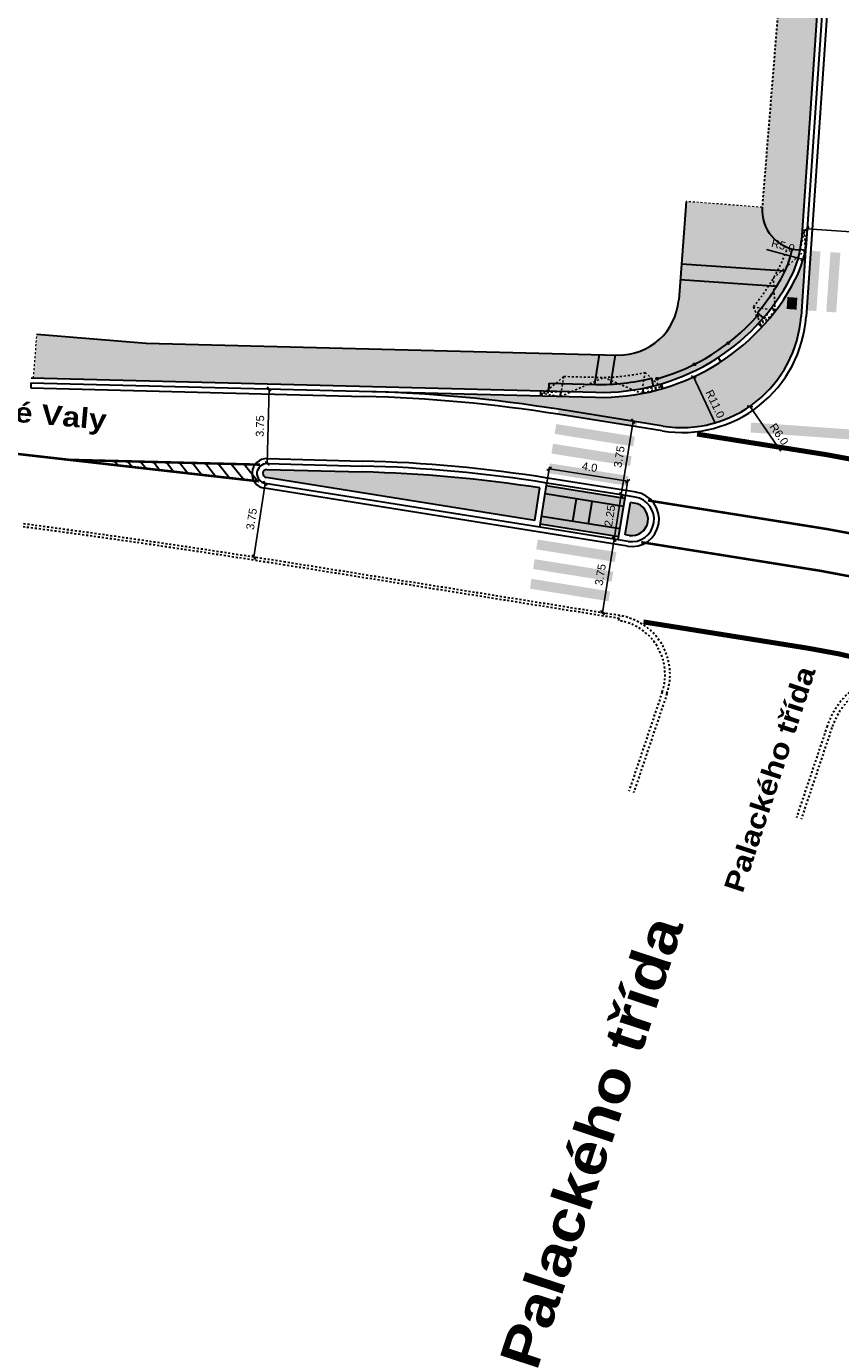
# Model space of a CAD drawing. Extents: x -698823 to -696424, y -1038555 to -1037403.
# Tile 28 of 42: x -697219 to -697178, y -1037788 to -1037722. Entities that reach past the tile are written whole.
import ezdxf
from ezdxf.enums import TextEntityAlignment as Align

# ---------------------------------------------------------------- set-up
doc = ezdxf.new("R2010")
doc.units = 0
doc.linetypes.add('ČÁRKOVANÁ10-10', pattern=[0.2, 0.1, -0.1])
doc.linetypes.add('ČÁRKOVANÁ100-100', pattern=[2, 1, -1])
for name, color, linetype, lineweight in [('1-Koty 250', 7, 'Continuous', 25), ('1-Návrh', 1, 'Continuous', 30), ('1-návrh-parková obruba', 22, 'Continuous', 30), ('1-návrh-parková obruba-převýšená', 142, 'Continuous', 30), ('1-návrh-stávající obruby', 21, 'ČÁRKOVANÁ10-10', 30), ('1-návrh-varovný pás', 34, 'Continuous', 30), ('1-návrh-VP', 30, 'Continuous', 30), ('1-návrh-zakončení na stav', 1, 'ČÁRKOVANÁ10-10', 15), ('1-popis 250', 7, 'Continuous', 30), ('1-popis ulic', 7, 'Continuous', 25), ('1-rampy', 12, 'ČÁRKOVANÁ10-10', 25), ('1-VDZ', 150, 'Continuous', 30), ('1-šrafy-chodník', 41, 'Continuous', 5), ('1-šrafy-ostrůvky', 251, 'Continuous', 5), ('1-šrafy-pojížděný pás', 53, 'Continuous', 5), ('1-šrafy-varovné pásy', 43, 'Continuous', 5), ('1-šrafy-zeleň', 71, 'Continuous', 5)]:
    doc.layers.add(name, color=color, linetype=linetype, lineweight=lineweight)
doc.styles.add('arial', font='arial.ttf')
doc.styles.add('arial black', font='txt')
doc.dimstyles.new('250', dxfattribs={"dimtxt": 0.4, "dimasz": 0.2, "dimexe": 0.09, "dimexo": 0, "dimgap": 0.2, "dimtad": 1, "dimdec": 1, "dimrnd": 0.01, "dimzin": 0, "dimdsep": 46, "dimtxsty": 'arial', "dimblk1": 'OBLIQUE', "dimblk2": 'OBLIQUE', "dimsah": 1, "dimcen": 0, "dimclrd": 256, "dimclre": 256, "dimclrt": 256, "dimazin": 0, "dimtfac": 1, "dimtdec": 1, "dimtofl": 0, "dimtmove": 0, "dimatfit": 3, "dimldrblk": 'OBLIQUE', "dimfxl": 1, "dimtolj": 1, "dimtzin": 0, "dimlwd": -1, "dimlwe": -1, "dimarcsym": 0})

# ---------------------------------------------------------------- blocks, each defined once
blk = doc.blocks.new('_OBLIQUE')
at = {"color": 0, "linetype": 'ByBlock'}
blk.add_line((-0.5, -0.5), (0.5, 0.5), dxfattribs=at)
blk = doc.blocks.new('*D81')
at = {"layer": '1-Koty 250'}
for p, q in [((-697190.251, -1037751.254), (-697189.659, -1037747.551)), ((-697189.659, -1037747.551), (-697189.57, -1037747.565)), ((-697190.045, -1037751.287), (-697190.339, -1037751.24))]:
    blk.add_line(p, q, dxfattribs=at)
at = {"layer": '1-Koty 250', "xscale": 0.2, "yscale": 0.2, "zscale": 0.2}
for p, rotation in [((-697189.659, -1037747.551), 80.92083725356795), ((-697190.251, -1037751.254), 260.920837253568)]:
    blk.add_blockref('_OBLIQUE', p, dxfattribs=dict(at, rotation=rotation))
at = {"layer": '1-Koty 250', "insert": (-697190.354, -1037749.339), "char_height": 0.4, "attachment_point": 5, "rotation": 80.92084, "style": 'arial'}
blk.add_mtext('\\A1;3.75', dxfattribs=at)
blk = doc.blocks.new('*D82')
at = {"layer": '1-Koty 250'}
for p, q in [((-697189.659, -1037747.551), (-697189.304, -1037745.329)), ((-697189.304, -1037745.329), (-697189.215, -1037745.343)), ((-697189.659, -1037747.551), (-697189.57, -1037747.565))]:
    blk.add_line(p, q, dxfattribs=at)
at = {"layer": '1-Koty 250', "xscale": 0.2, "yscale": 0.2, "zscale": 0.2}
for p, rotation in [((-697189.304, -1037745.329), 80.92083725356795), ((-697189.659, -1037747.551), 260.920837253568)]:
    blk.add_blockref('_OBLIQUE', p, dxfattribs=dict(at, rotation=rotation))
at = {"layer": '1-Koty 250', "insert": (-697189.88, -1037746.376), "char_height": 0.4, "attachment_point": 5, "rotation": 80.92084, "style": 'arial'}
blk.add_mtext('\\A1;2.25', dxfattribs=at)
blk = doc.blocks.new('*D83')
at = {"layer": '1-Koty 250'}
for p, q in [((-697189.304, -1037745.329), (-697188.712, -1037741.626)), ((-697188.712, -1037741.626), (-697188.623, -1037741.64)), ((-697189.304, -1037745.329), (-697189.215, -1037745.343))]:
    blk.add_line(p, q, dxfattribs=at)
at = {"layer": '1-Koty 250', "xscale": 0.2, "yscale": 0.2, "zscale": 0.2}
for p, rotation in [((-697188.712, -1037741.626), 80.92083725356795), ((-697189.304, -1037745.329), 260.920837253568)]:
    blk.add_blockref('_OBLIQUE', p, dxfattribs=dict(at, rotation=rotation))
at = {"layer": '1-Koty 250', "insert": (-697189.407, -1037743.414), "char_height": 0.4, "attachment_point": 5, "rotation": 80.92084, "style": 'arial'}
blk.add_mtext('\\A1;3.75', dxfattribs=at)
blk = doc.blocks.new('*D84')
at = {"layer": '1-Koty 250'}
for p, q in [((-697207.195, -1037744.749), (-697207.775, -1037748.456)), ((-697207.195, -1037744.749), (-697207.106, -1037744.763)), ((-697207.775, -1037748.456), (-697207.687, -1037748.47))]:
    blk.add_line(p, q, dxfattribs=at)
at = {"layer": '1-Koty 250', "xscale": 0.2, "yscale": 0.2, "zscale": 0.2}
for p, rotation in [((-697207.195, -1037744.749), 81.10514806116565), ((-697207.775, -1037748.456), 261.1051480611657)]:
    blk.add_blockref('_OBLIQUE', p, dxfattribs=dict(at, rotation=rotation))
at = {"layer": '1-Koty 250', "insert": (-697207.885, -1037746.54), "char_height": 0.4, "attachment_point": 5, "rotation": 81.10515, "style": 'arial'}
blk.add_mtext('\\A1;3.75', dxfattribs=at)
blk = doc.blocks.new('*D85')
at = {"layer": '1-Koty 250'}
for p, q in [((-697207.104, -1037743.755), (-697207.009, -1037740.006)), ((-697207.009, -1037740.006), (-697206.919, -1037740.009)), ((-697207.104, -1037743.755), (-697207.014, -1037743.757))]:
    blk.add_line(p, q, dxfattribs=at)
at = {"layer": '1-Koty 250', "xscale": 0.2, "yscale": 0.2, "zscale": 0.2}
for p, rotation in [((-697207.009, -1037740.006), 88.54853332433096), ((-697207.104, -1037743.755), 268.5485333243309)]:
    blk.add_blockref('_OBLIQUE', p, dxfattribs=dict(at, rotation=rotation))
at = {"layer": '1-Koty 250', "insert": (-697207.46, -1037741.87), "char_height": 0.4, "attachment_point": 5, "rotation": 88.54853, "style": 'arial'}
blk.add_mtext('\\A1;3.75', dxfattribs=at)
blk = doc.blocks.new('*D89')
at = {"layer": '1-Koty 250'}
for p, q in [((-697180.033, -1037732.93), (-697179.958, -1037731.862)), ((-697179.965, -1037731.952), (-697172.981, -1037732.436)), ((-697173.049, -1037733.415), (-697172.975, -1037732.347))]:
    blk.add_line(p, q, dxfattribs=at)
at = {"layer": '1-Koty 250', "xscale": 0.2, "yscale": 0.2, "zscale": 0.2}
for p, rotation in [((-697179.965, -1037731.952), 176.0289938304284), ((-697172.981, -1037732.436), 356.0289938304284)]:
    blk.add_blockref('_OBLIQUE', p, dxfattribs=dict(at, rotation=rotation))
at = {"layer": '1-Koty 250', "insert": (-697176.445, -1037731.791), "char_height": 0.4, "attachment_point": 5, "rotation": 356.02899, "style": 'arial'}
blk.add_mtext('\\A1;7.0', dxfattribs=at)
blk = doc.blocks.new('*D91')
at = {"layer": '1-Koty 250'}
blk.add_line((-697181.279, -1037743.129), (-697182.84, -1037740.875), dxfattribs=at)
at = {"layer": '1-Koty 250', "xscale": 0.2, "yscale": 0.2, "zscale": 0.2, "rotation": 124.7023445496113}
blk.add_blockref('_OBLIQUE', (-697182.84, -1037740.875), dxfattribs=at)
at = {"layer": '1-Koty 250', "insert": (-697181.377, -1037742.279), "char_height": 0.4, "attachment_point": 5, "rotation": 304.70234, "style": 'arial'}
blk.add_mtext('\\A1;R6.0', dxfattribs=at)
blk = doc.blocks.new('*D92')
at = {"layer": '1-Koty 250'}
blk.add_line((-697184.57, -1037741.754), (-697185.668, -1037739.396), dxfattribs=at)
at = {"layer": '1-Koty 250', "xscale": 0.2, "yscale": 0.2, "zscale": 0.2, "rotation": 114.984189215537}
blk.add_blockref('_OBLIQUE', (-697185.668, -1037739.396), dxfattribs=at)
at = {"layer": '1-Koty 250', "insert": (-697184.588, -1037740.758), "char_height": 0.4, "attachment_point": 5, "rotation": 294.98419, "style": 'arial'}
blk.add_mtext('\\A1;R11.0', dxfattribs=at)
blk = doc.blocks.new('*D93')
at = {"layer": '1-Koty 250'}
blk.add_line((-697182.01, -1037733.002), (-697180.166, -1037733.498), dxfattribs=at)
at = {"layer": '1-Koty 250', "xscale": 0.2, "yscale": 0.2, "zscale": 0.2, "rotation": 344.9362974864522}
blk.add_blockref('_OBLIQUE', (-697180.166, -1037733.498), dxfattribs=at)
at = {"layer": '1-Koty 250', "insert": (-697181.176, -1037732.808), "char_height": 0.4, "attachment_point": 5, "rotation": 344.9363, "style": 'arial'}
blk.add_mtext('\\A1;R5.0', dxfattribs=at)
blk = doc.blocks.new('*D97')
at = {"layer": '1-Koty 250'}
for p, q in [((-697193.048, -1037744.731), (-697192.919, -1037743.922)), ((-697192.933, -1037744.011), (-697188.983, -1037744.642)), ((-697189.098, -1037745.362), (-697188.969, -1037744.553))]:
    blk.add_line(p, q, dxfattribs=at)
at = {"layer": '1-Koty 250', "xscale": 0.2, "yscale": 0.2, "zscale": 0.2}
for p, rotation in [((-697192.933, -1037744.011), 170.9208372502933), ((-697188.983, -1037744.642), 350.9208372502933)]:
    blk.add_blockref('_OBLIQUE', p, dxfattribs=dict(at, rotation=rotation))
at = {"layer": '1-Koty 250', "insert": (-697190.894, -1037743.927), "char_height": 0.4, "attachment_point": 5, "rotation": 350.92084, "style": 'arial'}
blk.add_mtext('\\A1;4.0', dxfattribs=at)

msp = doc.modelspace()

# ---------------------------------------------------------------- hatches: boundary and pattern name
at = {"layer": '1-šrafy-chodník'}
for points in [[(-697186.045, -1037730.586), (-697186.282, -1037733.713), (-697181.069, -1037734.075, 0.067208), (-697180.712, -1037732.967, -0.365708), (-697182.225, -1037730.877)], [(-697190.397, -1037738.277), (-697213.188, -1037737.699), (-697218.669, -1037737.25), (-697218.85, -1037739.456), (-697192.946, -1037740.113), (-697192.936, -1037739.713), (-697190.635, -1037739.771)], [(-697191.555, -1037745.526), (-697193.135, -1037745.274), (-697193.317, -1037746.41), (-697191.737, -1037746.662)], [(-697189.185, -1037745.905), (-697190.765, -1037745.653), (-697190.947, -1037746.788), (-697189.367, -1037747.041)]]:
    msp.add_hatch(color=256, dxfattribs=at).paths.add_polyline_path(points)
h = msp.add_hatch(color=256, dxfattribs=at)
edge = h.paths.add_edge_path()
edge.add_line((-697181.497, -1037734.847), (-697186.343, -1037734.511))
edge.add_line((-697186.343, -1037734.511), (-697186.42, -1037735.528))
edge.add_arc((-697189.412, -1037735.3), 3, 268.54853, 355.65294, ccw=False)
edge.add_line((-697189.488, -1037738.3), (-697189.59, -1037738.297))
edge.add_line((-697189.59, -1037738.297), (-697189.824, -1037739.764))
edge.add_arc((-697190.315, -1037729.426), 10.35, 272.71574, 284.0971)
edge.add_line((-697187.794, -1037739.464), (-697187.696, -1037739.852))
edge.add_arc((-697190.315, -1037729.426), 10.75, 284.0971, 319.32429)
edge.add_line((-697182.162, -1037736.432), (-697182.465, -1037736.172))
edge.add_arc((-697190.437, -1037729.327), 10.507, 319.35197, 328.30661)
at = {"layer": '1-šrafy-ostrůvky'}
for points in [[(-697193.392, -1037744.98, 0.032217), (-697202.329, -1037744.176), (-697207.111, -1037744.055, 0.935557), (-697207.148, -1037744.452), (-697193.652, -1037746.609)], [(-697188.652, -1037745.737), (-697188.849, -1037745.706), (-697189.11, -1037747.335), (-697188.912, -1037747.366, 1)]]:
    msp.add_hatch(color=256, dxfattribs=at).paths.add_polyline_path(points)
at = {"layer": '1-šrafy-pojížděný pás'}
h = msp.add_hatch(color=256, dxfattribs=at)
edge = h.paths.add_edge_path()
edge.add_line((-697180.006, -1037732.545), (-697180.27, -1037736.358))
edge.add_arc((-697186.256, -1037735.942), 6, 260.92084, 356.02899, ccw=False)
edge.add_line((-697187.203, -1037741.867), (-697192.457, -1037741.028))
edge.add_arc((-697204.094, -1037813.854), 73.75, 80.92084, 88.54853)
edge.add_line((-697202.226, -1037740.127), (-697190.593, -1037740.422))
edge.add_arc((-697190.315, -1037729.426), 11, 268.54853, 332.47253)
edge.add_arc((-697184.994, -1037732.199), 5, 332.47253, 356.02844)
at = {"layer": '1-šrafy-varovné pásy'}
for points in [[(-697182.465, -1037736.172), (-697182.162, -1037736.432, 0.057433), (-697180.782, -1037734.394, 0.076566), (-697180.316, -1037733.025), (-697180.369, -1037733.021, -0.043464), (-697180.712, -1037732.967, -0.075868), (-697181.136, -1037734.209, -0.057433)], [(-697186.282, -1037733.713), (-697186.343, -1037734.511), (-697181.498, -1037734.847, 0.017723), (-697181.136, -1037734.209, 0.008616), (-697181.069, -1037734.075)], [(-697189.59, -1037738.297), (-697190.397, -1037738.277), (-697190.635, -1037739.771), (-697190.577, -1037739.772, 0.018185), (-697189.824, -1037739.764)], [(-697187.696, -1037739.852), (-697187.794, -1037739.464, -0.067948), (-697190.577, -1037739.772), (-697192.936, -1037739.713), (-697192.946, -1037740.113), (-697190.587, -1037740.172, 0.067948)], [(-697193.072, -1037744.879), (-697193.135, -1037745.274), (-697189.185, -1037745.905), (-697189.122, -1037745.51)], [(-697190.765, -1037745.653), (-697191.555, -1037745.526), (-697191.737, -1037746.662), (-697190.947, -1037746.788)], [(-697193.317, -1037746.41), (-697193.38, -1037746.804), (-697189.43, -1037747.436), (-697189.367, -1037747.041)]]:
    msp.add_hatch(color=256, dxfattribs=at).paths.add_polyline_path(points)
at = {"layer": '1-šrafy-zeleň'}
msp.add_hatch(color=256, dxfattribs=at).paths.add_polyline_path([(-697180.921, -1037714.715), (-697182.225, -1037730.877, 0.423632), (-697180.316, -1037733.024, 0.026336), (-697180.255, -1037732.528), (-697179.159, -1037716.74)])

# ---------------------------------------------------------------- linework, layer by layer
at = {"layer": '1-Návrh'}
for p, q in [((-697179.159, -1037716.74), (-697180.255, -1037732.528)), ((-697178.903, -1037716.654), (-697180.033, -1037732.93)), ((-697179.971, -1037732.046), (-697180.221, -1037732.029)), ((-697180.065, -1037733.042), (-697180.312, -1037733)), ((-697181.757, -1037735.932), (-697181.558, -1037736.083)), ((-697182.244, -1037736.901), (-697182.428, -1037736.731)), ((-697184.435, -1037738.425), (-697184.298, -1037738.635)), ((-697218.976, -1037739.703), (-697190.593, -1037740.422)), ((-697218.97, -1037739.453), (-697190.587, -1037740.172)), ((-697188.237, -1037739.973), (-697188.189, -1037740.218)), ((-697187.218, -1037739.981), (-697187.288, -1037739.741)), ((-697193.352, -1037740.352), (-697193.346, -1037740.102)), ((-697192.353, -1037740.378), (-697192.346, -1037740.128)), ((-697207.104, -1037743.755), (-697202.321, -1037743.876)), ((-697193.652, -1037746.609), (-697207.148, -1037744.452)), ((-697207.111, -1037744.055), (-697202.329, -1037744.176)), ((-697193.403, -1037746.953), (-697207.195, -1037744.749)), ((-697193.652, -1037746.609), (-697193.392, -1037744.98)), ((-697193.403, -1037746.953), (-697193.048, -1037744.731)), ((-697189.122, -1037745.51), (-697193.072, -1037744.879)), ((-697189.098, -1037745.362), (-697193.048, -1037744.731)), ((-697189.453, -1037747.584), (-697189.098, -1037745.362)), ((-697189.11, -1037747.335), (-697188.849, -1037745.706)), ((-697188.605, -1037745.441), (-697189.098, -1037745.362)), ((-697188.652, -1037745.737), (-697188.849, -1037745.706)), ((-697189.453, -1037747.584), (-697193.403, -1037746.953)), ((-697189.43, -1037747.436), (-697193.38, -1037746.804)), ((-697188.96, -1037747.663), (-697189.453, -1037747.584)), ((-697188.912, -1037747.366), (-697189.11, -1037747.335))]:
    msp.add_line(p, q, dxfattribs=at)
at = {"layer": '1-Návrh', "color": 172}
for centre in [(-697182.475, -1037736.336), (-697183.936, -1037737.703), (-697185.629, -1037738.767), (-697187.495, -1037739.488)]:
    msp.add_circle(centre, 0.05, dxfattribs=at)
at = {"layer": '1-Návrh'}
for centre, radius, start, end in [((-697184.994, -1037732.199), 4.75, 332.47253, 356.02899), ((-697184.994, -1037732.199), 5, 332.47253, 356.02899), ((-697190.315, -1037729.426), 11, 268.54853, 332.47253), ((-697190.315, -1037729.426), 10.75, 268.54853, 332.47253), ((-697207.116, -1037744.255), 0.5, 88.54853, 260.92084), ((-697204.094, -1037813.854), 70, 80.92084, 88.54853), ((-697207.116, -1037744.255), 0.2, 88.54853, 260.92084), ((-697204.094, -1037813.854), 69.7, 81.16745, 88.54853), ((-697188.782, -1037746.552), 1.125, 260.92084, 80.92084), ((-697188.782, -1037746.552), 0.825, 260.92084, 80.92084)]:
    msp.add_arc(centre, radius, start, end, dxfattribs=at)
at = {"layer": '1-Návrh', "color": 172}
msp.add_arc((-697190.315, -1037729.426), 10.45, 285.92954, 318.32877, dxfattribs=at)
at = {"layer": '1-návrh-parková obruba'}
msp.add_line((-697180.316, -1037733.025), (-697180.369, -1037733.021), dxfattribs=at)
msp.add_arc((-697180.231, -1037731.026), 2, 175.72243, 266.02899, dxfattribs=at)
at = {"layer": '1-návrh-parková obruba-převýšená'}
for p, q in [((-697186.045, -1037730.586), (-697186.42, -1037735.528)), ((-697213.188, -1037737.699), (-697189.488, -1037738.3))]:
    msp.add_line(p, q, dxfattribs=at)
msp.add_lwpolyline([(-697218.669, -1037737.25), (-697213.188, -1037737.699)], dxfattribs=at)
msp.add_arc((-697189.412, -1037735.3), 3, 268.54853, 355.65294, dxfattribs=at)
at = {"layer": '1-návrh-stávající obruby'}
for p, q in [((-697180.921, -1037714.715), (-697182.225, -1037730.877)), ((-697189.404, -1037751.541), (-697206.21, -1037748.855)), ((-697189.381, -1037751.393), (-697206.187, -1037748.707)), ((-697189.42, -1037751.64), (-697189.381, -1037751.393)), ((-697187.247, -1037755.231), (-697188.922, -1037760.215)), ((-697187.01, -1037755.311), (-697188.685, -1037760.295)), ((-697178.957, -1037756.943), (-697180.505, -1037761.55)), ((-697178.72, -1037757.023), (-697180.268, -1037761.63))]:
    msp.add_line(p, q, dxfattribs=at)
for centre, radius, start, end in [((-697285.086, -1038242.443), 499.85, 80.92084, 82.45366), ((-697285.086, -1038242.443), 500, 80.92084, 82.45366), ((-697189.854, -1037754.355), 2.75, 341.42718, 80.92084), ((-697189.854, -1037754.355), 3, 341.42718, 80.92084), ((-697175.165, -1037758.217), 4, 69.09571, 161.42718), ((-697175.165, -1037758.217), 3.75, 107.02633, 161.42718)]:
    msp.add_arc(centre, radius, start, end, dxfattribs=at)
at = {"layer": '1-návrh-varovný pás'}
for p, q in [((-697186.282, -1037733.713), (-697181.069, -1037734.075)), ((-697186.343, -1037734.511), (-697181.498, -1037734.847)), ((-697182.156, -1037736.437), (-697182.465, -1037736.172)), ((-697190.635, -1037739.771), (-697190.397, -1037738.277)), ((-697189.824, -1037739.764), (-697189.59, -1037738.297)), ((-697192.946, -1037740.113), (-697192.936, -1037739.713)), ((-697192.936, -1037739.713), (-697190.577, -1037739.772)), ((-697187.794, -1037739.464), (-697187.696, -1037739.852)), ((-697189.185, -1037745.905), (-697193.135, -1037745.274)), ((-697191.737, -1037746.662), (-697191.555, -1037745.526)), ((-697190.947, -1037746.788), (-697190.765, -1037745.653)), ((-697189.367, -1037747.041), (-697193.317, -1037746.41))]:
    msp.add_line(p, q, dxfattribs=at)
for centre, radius, start, end in [((-697184.994, -1037732.199), 4.35, 332.47253, 349.82701), ((-697190.315, -1037729.426), 10.35, 319.32429, 332.47253), ((-697190.315, -1037729.426), 10.35, 268.54853, 284.0971)]:
    msp.add_arc(centre, radius, start, end, dxfattribs=at)
at = {"layer": '1-návrh-VP'}
for p, q in [((-697178.646, -1037716.568), (-697180.021, -1037736.375)), ((-697180.006, -1037732.545), (-697180.27, -1037736.358)), ((-697218.976, -1037739.703), (-697218.982, -1037739.953)), ((-697218.982, -1037739.953), (-697202.232, -1037740.377)), ((-697187.242, -1037742.114), (-697192.496, -1037741.275)), ((-697187.203, -1037741.867), (-697192.457, -1037741.028)), ((-697207.097, -1037743.505), (-697202.315, -1037743.626)), ((-697188.565, -1037745.194), (-697193.009, -1037744.484)), ((-697188.999, -1037747.91), (-697207.235, -1037744.996))]:
    msp.add_line(p, q, dxfattribs=at)
for centre, radius, start, end in [((-697186.256, -1037735.942), 6.25, 260.92084, 356.02899), ((-697186.256, -1037735.942), 6, 260.92084, 356.02899), ((-697204.094, -1037813.854), 73.5, 80.92084, 88.54853), ((-697204.094, -1037813.854), 73.75, 80.92084, 88.54853), ((-697207.116, -1037744.255), 0.75, 88.54853, 260.92084), ((-697204.094, -1037813.854), 70.25, 80.92084, 88.54853), ((-697188.782, -1037746.552), 1.375, 260.92084, 80.92084)]:
    msp.add_arc(centre, radius, start, end, dxfattribs=at)
at = {"layer": '1-návrh-zakončení na stav'}
msp.add_line((-697182.225, -1037730.877), (-697186.045, -1037730.586), dxfattribs=at)
msp.add_lwpolyline([(-697218.85, -1037739.456), (-697218.669, -1037737.25)], dxfattribs=at)
at = {"layer": '1-rampy'}
for p, q in [((-697192.193, -1037739.381), (-697190.568, -1037739.423)), ((-697192.346, -1037740.128), (-697193.349, -1037740.227)), ((-697193.349, -1037740.227), (-697192.353, -1037740.378))]:
    msp.add_line(p, q, dxfattribs=at)
for points in [[(-697180.312, -1037733), (-697180.096, -1037732.038), (-697180.065, -1037733.042)], [(-697182.244, -1037736.901), (-697182.667, -1037735.869), (-697181.57, -1037736.074), (-697181.66, -1037734.435), (-697180.065, -1037733.042)], [(-697181.558, -1037736.083), (-697182.336, -1037736.816), (-697181.757, -1037735.932)], [(-697193.352, -1037740.352), (-697192.193, -1037739.381), (-697192.353, -1037740.378), (-697190.175, -1037739.425), (-697188.279, -1037740.236), (-697188.11, -1037739.18), (-697187.218, -1037739.981)]]:
    msp.add_lwpolyline(points, dxfattribs=at)
for centre, radius, start, end in [((-697190.315, -1037729.426), 10, 319.88635, 339.68674), ((-697190.315, -1037729.426), 10, 268.54853, 282.73289), ((-697188.086, -1037736.92), 3.057, 267.162, 285.77762), ((-697190.932, -1037731.631), 9.015, 287.71866, 294.09124)]:
    msp.add_arc(centre, radius, start, end, dxfattribs=at)
at = {"layer": '1-VDZ'}
for p, q in [((-697214.769, -1037743.623), (-697214.593, -1037743.845)), ((-697214.118, -1037743.64), (-697213.892, -1037743.925)), ((-697213.466, -1037743.656), (-697213.19, -1037744.004)), ((-697212.814, -1037743.673), (-697212.488, -1037744.084)), ((-697212.163, -1037743.689), (-697211.786, -1037744.163)), ((-697211.511, -1037743.706), (-697211.084, -1037744.243)), ((-697210.859, -1037743.722), (-697210.383, -1037744.322)), ((-697210.208, -1037743.739), (-697209.681, -1037744.402)), ((-697209.556, -1037743.755), (-697208.979, -1037744.481)), ((-697208.904, -1037743.772), (-697208.278, -1037744.56)), ((-697208.252, -1037743.788), (-697207.576, -1037744.64))]:
    msp.add_line(p, q, dxfattribs=at)
at = {"layer": '1-VDZ', "const_width": 0.5}
for points in [[(-697179.542, -1037733.079), (-697179.749, -1037736.071)], [(-697178.544, -1037733.148), (-697178.752, -1037736.141)], [(-697180.705, -1037735.404), (-697180.747, -1037736.002)], [(-697188.507, -1037741.659), (-697192.457, -1037741.028)], [(-697188.664, -1037742.646), (-697192.614, -1037742.015)], [(-697177.177, -1037742.331), (-697182.795, -1037741.941)], [(-697188.822, -1037743.634), (-697192.772, -1037743.003)], [(-697188.98, -1037744.621), (-697192.93, -1037743.99)], [(-697189.591, -1037748.448), (-697193.541, -1037747.817)], [(-697189.749, -1037749.435), (-697193.699, -1037748.804)], [(-697189.907, -1037750.423), (-697193.857, -1037749.792)]]:
    msp.add_lwpolyline(points, dxfattribs=at)
at = {"layer": '1-VDZ', "const_width": 0.125, "flags": 128}
msp.add_lwpolyline([(-697207.521, -1037744.646, -0.000357), (-697228.285, -1037742.284)], format="xyb", dxfattribs=at)
at = {"layer": '1-VDZ', "linetype": 'ČÁRKOVANÁ100-100', "flags": 128}
for points, const_width in [([(-697185.496, -1037742.272), (-697179.006, -1037743.304, -0.0385), (-697171.547, -1037745.087, -0.037859)], 0.25), ([(-697187.964, -1037745.607), (-697178.975, -1037747.043, -0.036517), (-697173.305, -1037748.379, -0.036517)], 0.125), ([(-697188.3, -1037747.705), (-697179.31, -1037749.141, -0.039339), (-697173.536, -1037750.537), (-697170.566, -1037751.635)], 0.125), ([(-697188.191, -1037751.71), (-697179.932, -1037753.03, -0.034838), (-697175.339, -1037754.096, -0.034838)], 0.25)]:
    msp.add_lwpolyline(points, format="xyb", dxfattribs=dict(at, const_width=const_width))
at = {"layer": '1-VDZ', "const_width": 0.125, "flags": 128}
msp.add_lwpolyline([(-697217.103, -1037743.564), (-697207.459, -1037743.809)], dxfattribs=at)
at = {"layer": '1-šrafy-pojížděný pás'}
msp.add_lwpolyline([(-697180.006, -1037732.545), (-697180.27, -1037736.358, -0.440574), (-697187.203, -1037741.867, 0), (-697192.457, -1037741.028, 0.033294), (-697202.226, -1037740.127), (-697190.593, -1037740.422, 0.286387), (-697180.56, -1037734.51, 0.103146)], format="xyb", close=True, dxfattribs=at)

# ---------------------------------------------------------------- texts
at = {"layer": '1-popis 250', "style": 'arial black'}
for s, rotation, p in [('Velké Valy', 354.99496, (-697219.122, -1037741.331)), ('Palackého třída', 71.85215, (-697181.879, -1037759.6))]:
    msp.add_text(s, height=1, rotation=rotation, dxfattribs=at).set_placement(p, align=Align.MIDDLE)
at = {"layer": '1-popis ulic', "color": 7, "style": 'arial black'}
msp.add_text('Palackého třída', height=2, rotation=71.79231, dxfattribs=at).set_placement((-697190.878, -1037777.829), align=Align.MIDDLE)

# ---------------------------------------------------------------- dimensions: what is measured, and where the dimension line sits
at = {"layer": '1-Koty 250'}
for center, mpoint, picture, middle in [((-697190.315, -1037729.426), (-697185.668, -1037739.396), '*D92', (-697184.955, -1037740.929)), ((-697184.994, -1037732.199), (-697180.166, -1037733.498), '*D93', (-697181.281, -1037733.198)), ((-697186.256, -1037735.942), (-697182.84, -1037740.875), '*D91', (-697181.709, -1037742.509))]:
    dim = msp.add_radius_dim(center=center, mpoint=mpoint, dimstyle='250', dxfattribs=at)
    dim.commit()
    dim.dimension.update_dxf_attribs({"geometry": picture, "text_midpoint": middle, "dimtype": 164})
for p1, p2, distance, picture, middle in [((-697180.033, -1037732.93), (-697173.049, -1037733.415), 0.981, '*D89', (-697176.445, -1037731.791)), ((-697193.048, -1037744.731), (-697189.098, -1037745.362), 0.729, '*D97', (-697190.894, -1037743.927))]:
    dim = msp.add_aligned_dim(p1=p1, p2=p2, distance=distance, dimstyle='250', dxfattribs=at)
    dim.commit()
    dim.dimension.update_dxf_attribs({"geometry": picture, "text_midpoint": middle})
for p1, p2, picture, middle in [((-697207.104, -1037743.755), (-697207.009, -1037740.006), '*D85', (-697207.46, -1037741.87)), ((-697207.195, -1037744.749), (-697207.775, -1037748.456), '*D84', (-697207.885, -1037746.54))]:
    dim = msp.add_aligned_dim(p1=p1, p2=p2, distance=0, dimstyle='250', override={"dimdec": 2, "dimtmove": 1}, dxfattribs=at)
    dim.commit()
    dim.dimension.update_dxf_attribs({"geometry": picture, "text_midpoint": middle})
for base, p1, p2, picture, middle in [((-697188.712, -1037741.626), (-697189.304, -1037745.329), (-697188.712, -1037741.626), '*D83', (-697189.407, -1037743.414)), ((-697189.304, -1037745.329), (-697189.659, -1037747.551), (-697189.304, -1037745.329), '*D82', (-697189.88, -1037746.376)), ((-697189.659, -1037747.551), (-697190.045, -1037751.287), (-697189.659, -1037747.551), '*D81', (-697190.354, -1037749.339))]:
    dim = msp.add_linear_dim(base=base, p1=p1, p2=p2, angle=80.92084, dimstyle='250', override={"dimdec": 2, "dimtmove": 1}, dxfattribs=at)
    dim.commit()
    dim.dimension.update_dxf_attribs({"geometry": picture, "text_midpoint": middle})

doc.saveas('drawing.dxf')
